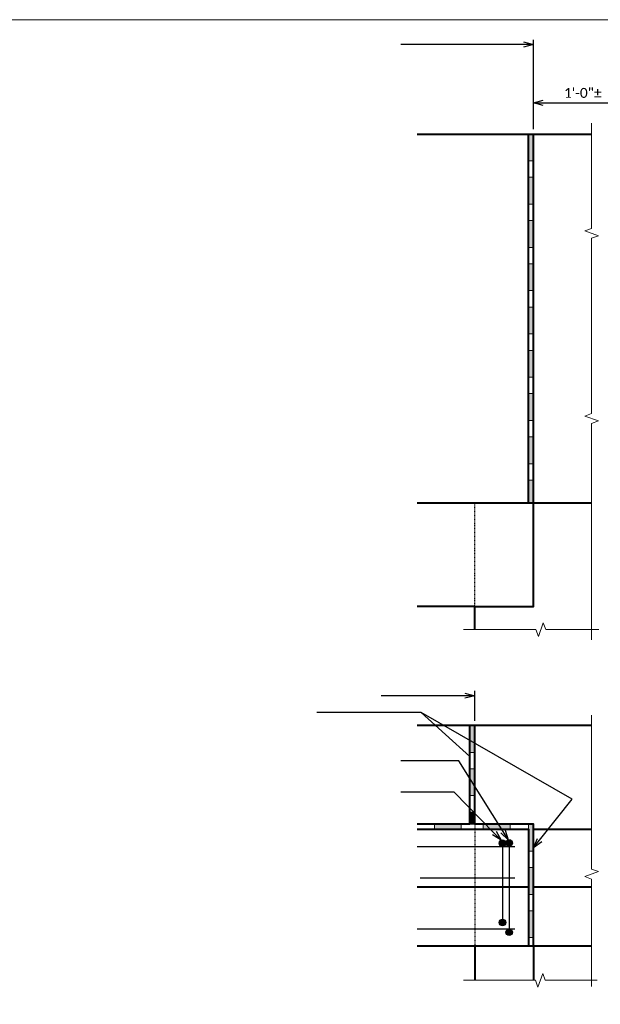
# Model space of a CAD drawing. Extents: x -2227 to -297, y 1392 to 1850.
# Tile 4 of 8: x -823 to -735, y 1495 to 1644. Entities that reach past the tile are written whole.
import ezdxf
from ezdxf import colors
from ezdxf.entities.mleader import LeaderData, LeaderLine
from ezdxf.enums import TextEntityAlignment as Align
from ezdxf.math import Vec2, Vec3

# ---------------------------------------------------------------- set-up
doc = ezdxf.new("R2010")
doc.units = 0
doc.header["$MEASUREMENT"] = 0
doc.linetypes.add('Wisdot2', pattern=[0.125, 0.0625, -0.0625])
for name, color, linetype, lineweight in [('B_ANNO_BREAK', 7, 'Continuous', 18), ('B_ANNO_DIM', 7, 'Continuous', 18), ('B_ANNO_TEXT', 7, 'Continuous', 18), ('B_CONC_ABUT', 30, 'Continuous', 40), ('B_CONC_APPR', 32, 'Continuous', 40), ('B_CONC_PPT', 12, 'Continuous', 40), ('B_CONC_WALL', 1, 'Continuous', 40), ('B_DETAIL', 7, 'Continuous', 18), ('B_DETAIL_HIDDEN', 7, 'Wisdot2', 25), ('B_REBAR', 5, 'Continuous', 25)]:
    doc.layers.add(name, color=color, linetype=linetype, lineweight=lineweight)
doc.layers.add('B_ANNO_NOPLOT', color=47, linetype='Continuous', lineweight=18, plot=False)
doc.styles.add('Annotative', font='calibri.ttf', dxfattribs={"height": 0.0625})
doc.styles.get("Standard").update_dxf_attribs({"font": 'calibri.ttf'})
doc.dimstyles.new('Annotative', dxfattribs={"dimscale": 0, "dimtxt": 0.0625, "dimasz": 0.0625, "dimexe": 0.03125, "dimexo": 0.03125, "dimgap": 0.03125, "dimtad": 1, "dimdec": 8, "dimzin": 3, "dimdsep": 46, "dimlunit": 4, "dimtxsty": 'Standard', "dimblk": 'OPEN30', "dimcen": 0.03125, "dimaunit": 1, "dimadec": 0, "dimazin": 3, "dimtfac": 0.75, "dimtdec": 8, "dimtofl": 0, "dimtmove": 0, "dimatfit": 3, "dimldrblk": 'OPEN30', "dimfxl": 1, "dimtfill": 1, "dimfrac": 1, "dimtolj": 1, "dimtzin": 0, "dimarcsym": 0})

# ---------------------------------------------------------------- blocks, each defined once
blk = doc.blocks.new('*U46')
at = {"layer": 'B_ANNO_NOPLOT', "flags": 128}
blk.add_lwpolyline([(0, 0), (0, 252), (323.93, 252), (323.93, 238.86), (378, 238.86), (378, 40.5), (316.57, 40.5), (316.57, 0)], close=True, dxfattribs=at)
at = {"layer": 'B_ANNO_TEXT', "style": 'Annotative'}
for tag, p in [('BQ7', (316.23, 210.85)), ('BQ8', (323.98, 210.84)), ('BL2', (334.56, 210.84))]:
    blk.add_attdef(tag, text='', height=1.5, dxfattribs=at).set_placement(p, align=Align.CENTER)
blk = doc.blocks.new('rebar2 - plan')
at = {"layer": 'B_REBAR'}
h = blk.add_hatch(color=256, dxfattribs=at)
edge = h.paths.add_edge_path()
edge.add_arc((0, 6.03), 0.5, 0, 360)
h = blk.add_hatch(color=256, dxfattribs=at)
edge = h.paths.add_edge_path()
edge.add_arc((1.02, 6.04), 0.5, 0, 360)
h = blk.add_hatch(color=256, dxfattribs=at)
edge = h.paths.add_edge_path()
edge.add_arc((0, -6.03), 0.5, 0, 360)
h = blk.add_hatch(color=256, dxfattribs=at)
edge = h.paths.add_edge_path()
edge.add_arc((1.02, -7.53), 0.5, 0, 360)
for p, q in [((0, 6.03), (0, -6.03)), ((1.02, 6.04), (1.02, -7.53))]:
    blk.add_line(p, q, dxfattribs=at)
for centre in [(0, 6.03), (1.02, 6.04), (0, -6.03), (1.02, -7.53)]:
    blk.add_circle(centre, 0.5, dxfattribs=at)
blk = doc.blocks.new('_Open30')
at = {"color": 0, "linetype": 'ByBlock', "lineweight": -2}
for p, q in [((-1, 0.268), (0, 0)), ((0, 0), (-1, -0.268)), ((0, 0), (-1, 0))]:
    blk.add_line(p, q, dxfattribs=at)
blk = doc.blocks.new('*D826')
at = {"layer": 'B_ANNO_DIM', "color": 0, "lineweight": -2, "transparency": 16777216}
for p, q in [((159.42, 145.45), (159.42, 150)), ((148.19, 149.25), (145.19, 149.25)), ((157.92, 149.25), (148.19, 149.25))]:
    blk.add_line(p, q, dxfattribs=at)
at = {"layer": 'Defpoints', "color": 0, "transparency": 16777216}
for p in [(148.19, 149.25), (148.19, 149.25), (159.42, 144.7)]:
    blk.add_point(p, dxfattribs=at)
at = {"layer": 'B_ANNO_DIM', "color": 0, "lineweight": -2, "transparency": 16777216, "xscale": 1.5, "yscale": 1.5, "zscale": 1.5}
blk.add_blockref('_Open30', (159.42, 149.25), dxfattribs=at)
blk = doc.blocks.new('_None')
blk = doc.blocks.new('*D824')
at = {"layer": 'B_ANNO_DIM', "color": 0, "lineweight": -2, "transparency": 16777216}
blk.add_line((169.83, 239.35), (181.83, 239.35), dxfattribs=at)
at = {"layer": 'Defpoints', "color": 0, "transparency": 16777216}
for p in [(168.33, 239.35), (183.33, 239.35), (183.33, 239.35)]:
    blk.add_point(p, dxfattribs=at)
at = {"layer": 'B_ANNO_DIM', "color": 0, "lineweight": -2, "transparency": 16777216, "xscale": 1.5, "yscale": 1.5, "zscale": 1.5, "rotation": 180}
blk.add_blockref('_Open30', (168.33, 239.35), dxfattribs=at)
at = {"layer": 'B_ANNO_DIM', "color": 0, "lineweight": -2, "transparency": 16777216, "xscale": 1.5, "yscale": 1.5, "zscale": 1.5}
blk.add_blockref('_Open30', (183.33, 239.35), dxfattribs=at)
at = {"layer": 'B_ANNO_DIM', "color": 0, "transparency": 16777216, "insert": (175.83, 240.87), "char_height": 1.5, "attachment_point": 5, "bg_fill": 3, "box_fill_scale": 1.25, "bg_fill_color": 256, "bg_fill_true_color": 13158600, "bg_fill_transparency": 0}
blk.add_mtext('\\A1;1\'-0"%%P', dxfattribs=at)
blk = doc.blocks.new('*D827')
at = {"layer": 'B_ANNO_DIM', "color": 0, "lineweight": -2, "transparency": 16777216}
for p, q in [((168.33, 235.37), (168.33, 248.96)), ((166.83, 248.21), (148.19, 248.21))]:
    blk.add_line(p, q, dxfattribs=at)
at = {"layer": 'Defpoints', "color": 0, "transparency": 16777216}
for p in [(148.19, 248.21), (148.19, 248.21), (168.33, 234.62)]:
    blk.add_point(p, dxfattribs=at)
at = {"layer": 'B_ANNO_DIM', "color": 0, "lineweight": -2, "transparency": 16777216, "xscale": 1.5, "yscale": 1.5, "zscale": 1.5}
blk.add_blockref('_Open30', (168.33, 248.21), dxfattribs=at)
blk = doc.blocks.new('*U812')
at = {"layer": 'B_DETAIL'}
for points in [[(168.33377064, 234.6199602), (167.58126946, 234.6199602), (167.58126946, 230.54885473), (168.33377064, 230.54885473)], [(168.33377064, 228.04352913), (167.58126946, 228.04352913), (167.58126946, 223.97242365), (168.33377064, 223.97242365)], [(168.33377064, 221.46709805), (167.58126946, 221.46709805), (167.58126946, 217.39599257), (168.33377064, 217.39599257)], [(168.33377064, 214.89066697), (167.58126946, 214.89066697), (167.58126946, 210.81956149), (168.33377064, 210.81956149)], [(168.33377064, 208.31423589), (167.58126946, 208.31423589), (167.58126946, 204.24313041), (168.33377064, 204.24313041)], [(168.33377064, 201.73780481), (167.58126946, 201.73780481), (167.58126946, 197.66669934), (168.33377064, 197.66669934)], [(168.33377064, 195.16137373), (167.58126946, 195.16137373), (167.58126946, 191.09026826), (168.33377064, 191.09026826)], [(168.33377064, 188.58494266), (167.58126946, 188.58494266), (167.58126946, 184.51383718), (168.33377064, 184.51383718)], [(168.33377064, 182.00851158), (167.58126946, 182.00851158), (167.58126946, 178.5784769), (168.33377064, 178.5784769)], [(159.42374876, 144.70020245), (158.67811304, 144.70020245), (158.67811304, 140.62909697), (159.42374876, 140.62909697)], [(159.42374876, 138.12377137), (158.67811304, 138.12377137), (158.67811304, 134.05266589), (159.42374876, 134.05266589)], [(159.42374876, 131.54734029), (158.67811304, 131.54734029), (158.67811304, 129.69949808), (159.42374876, 129.69949808)], [(153.28898152, 129.69431904), (153.28898152, 128.94868332), (157.360087, 128.94868332), (157.360087, 129.69431904)], [(160.70403765, 129.69431904), (160.70403765, 128.94868332), (164.77514313, 128.94868332), (164.77514313, 129.69431904)], [(168.33377064, 129.69949808), (167.58813492, 129.69949808), (167.58813492, 125.62839261), (168.33377064, 125.62839261)], [(168.33377064, 123.12306701), (167.58813492, 123.12306701), (167.58813492, 119.05196153), (168.33377064, 119.05196153)], [(168.33377064, 116.54663593), (167.58813492, 116.54663593), (167.58813492, 112.47553045), (168.33377064, 112.47553045)]]:
    blk.add_hatch(color=256, dxfattribs=at).paths.add_polyline_path(points)
at = {"layer": 'B_ANNO_BREAK', "flags": 128}
for points in [[(177.16845857, 157.72880094), (177.16845857, 190.62576673), (178.19940695, 191.00100125), (176.1375102, 191.75147029), (177.16845857, 192.12670481), (177.16845857, 218.78522441), (178.19940695, 219.16045893), (176.1375102, 219.91092797), (177.16845857, 220.28616249), (177.16845857, 236.26828263)], [(157.68771072, 159.29448447), (168.71017597, 159.29448447), (169.08541049, 158.26353609), (169.83587953, 160.32543284), (170.21111405, 159.29448447), (178.27444677, 159.29448447)], [(177.16845857, 105.04012819), (177.16845857, 121.37256664), (176.1375102, 121.74780116), (178.19940695, 122.49827021), (177.16845857, 122.87350473), (177.16845857, 146.27743468)], [(157.69958925, 105.99452768), (168.62820557, 105.99452768), (169.00344009, 104.9635793), (169.75390913, 107.02547605), (170.12914366, 105.99452768), (178.02252871, 105.99452768)]]:
    blk.add_lwpolyline(points, dxfattribs=at)
at = {"layer": 'B_ANNO_NOPLOT', "flags": 128}
blk.add_lwpolyline([(0, 0), (-0.0000001, 252.00000008), (323.92766256, 252.00000013), (323.92766256, 238.85516121), (377.9999999, 238.85516124), (377.99999998, 40.4996053), (316.57075279, 40.49960529), (316.57075281, 0.00000012)], close=True, dxfattribs=at)
at = {"layer": 'B_CONC_ABUT', "lineweight": 40}
for p, q in [((159.42374876, 111.20020245), (159.42374876, 105.99452768)), ((168.33377064, 111.22956284), (168.33377064, 105.99452768))]:
    blk.add_line(p, q, dxfattribs=at)
at = {"layer": 'B_CONC_ABUT', "lineweight": 40, "flags": 128}
blk.add_lwpolyline([(159.42374876, 159.29448447), (159.42374876, 162.79109969), (168.33377064, 162.79109969), (168.33377064, 178.5784769), (177.16845857, 178.5784769)], dxfattribs=at)
at = {"layer": 'B_CONC_APPR'}
for p, q in [((150.68314817, 178.5784769), (168.33377064, 178.5784769)), ((159.42374876, 162.79109969), (150.68314817, 162.79109969))]:
    blk.add_line(p, q, dxfattribs=at)
at = {"layer": 'B_CONC_PPT'}
for p, q in [((168.33377064, 111.22956284), (168.33377064, 128.9466423)), ((168.33377064, 128.9466423), (177.16845857, 128.94479709)), ((150.68314817, 120.20020245), (167.58813492, 120.20020245)), ((168.33377064, 120.20020245), (177.16845857, 120.20020245)), ((150.68314817, 111.22956284), (177.16845857, 111.22956284))]:
    blk.add_line(p, q, dxfattribs=at)
at = {"layer": 'B_CONC_PPT', "flags": 128}
for points in [[(150.68314817, 234.6199602), (177.16845857, 234.6199602)], [(167.58126946, 178.5784769), (167.58126946, 234.6199602)], [(150.68314817, 128.94976098), (167.58813492, 128.94676369), (167.58813492, 111.22956284)]]:
    blk.add_lwpolyline(points, dxfattribs=at)
at = {"layer": 'B_CONC_WALL'}
for p, q in [((158.67811304, 129.69949808), (158.67811304, 144.70020245)), ((159.42374876, 129.69949808), (159.42374876, 144.70020245))]:
    blk.add_line(p, q, dxfattribs=at)
at = {"layer": 'B_CONC_WALL', "flags": 128}
for points in [[(168.33377064, 178.5784769), (168.33377064, 234.6199602)], [(177.16845857, 144.70020245), (150.68314817, 144.70020245)], [(158.67811304, 129.69949808), (150.68314817, 129.69949808)], [(168.33377064, 128.94699691), (168.33377064, 129.69949808), (159.42374876, 129.69949808)]]:
    blk.add_lwpolyline(points, dxfattribs=at)
at = {"layer": 'B_DETAIL', "flags": 128}
for points in [[(168.33377064, 234.6199602), (167.58126946, 234.6199602), (167.58126946, 230.54885473), (168.33377064, 230.54885473), (168.33377064, 234.6199602)], [(168.33377064, 228.04352913), (167.58126946, 228.04352913), (167.58126946, 223.97242365), (168.33377064, 223.97242365), (168.33377064, 228.04352913)], [(168.33377064, 221.46709805), (167.58126946, 221.46709805), (167.58126946, 217.39599257), (168.33377064, 217.39599257), (168.33377064, 221.46709805)], [(168.33377064, 214.89066697), (167.58126946, 214.89066697), (167.58126946, 210.81956149), (168.33377064, 210.81956149), (168.33377064, 214.89066697)], [(168.33377064, 208.31423589), (167.58126946, 208.31423589), (167.58126946, 204.24313041), (168.33377064, 204.24313041), (168.33377064, 208.31423589)], [(168.33377064, 201.73780481), (167.58126946, 201.73780481), (167.58126946, 197.66669934), (168.33377064, 197.66669934), (168.33377064, 201.73780481)], [(168.33377064, 195.16137373), (167.58126946, 195.16137373), (167.58126946, 191.09026826), (168.33377064, 191.09026826), (168.33377064, 195.16137373)], [(168.33377064, 188.58494266), (167.58126946, 188.58494266), (167.58126946, 184.51383718), (168.33377064, 184.51383718), (168.33377064, 188.58494266)], [(168.33377064, 182.00851158), (167.58126946, 182.00851158), (167.58126946, 178.5784769), (168.33377064, 178.5784769), (168.33377064, 182.00851158)], [(159.42374876, 144.70020245), (158.67811304, 144.70020245), (158.67811304, 140.62909697), (159.42374876, 140.62909697), (159.42374876, 144.70020245)], [(159.42374876, 138.12377137), (158.67811304, 138.12377137), (158.67811304, 134.05266589), (159.42374876, 134.05266589), (159.42374876, 138.12377137)], [(159.42374876, 131.54734029), (158.67811304, 131.54734029), (158.67811304, 129.69949808), (159.42374876, 129.69949808), (159.42374876, 131.54734029)], [(153.28898152, 129.69431904), (153.28898152, 128.94868332), (157.360087, 128.94868332), (157.360087, 129.69431904), (153.28898152, 129.69431904)], [(160.70403765, 129.69431904), (160.70403765, 128.94868332), (164.77514313, 128.94868332), (164.77514313, 129.69431904), (160.70403765, 129.69431904)], [(168.33377064, 129.69949808), (167.58813492, 129.69949808), (167.58813492, 125.62839261), (168.33377064, 125.62839261), (168.33377064, 129.69949808)], [(168.33377064, 123.12306701), (167.58813492, 123.12306701), (167.58813492, 119.05196153), (168.33377064, 119.05196153), (168.33377064, 123.12306701)], [(168.33377064, 116.54663593), (167.58813492, 116.54663593), (167.58813492, 112.47553045), (168.33377064, 112.47553045), (168.33377064, 116.54663593)]]:
    blk.add_lwpolyline(points, dxfattribs=at)
at = {"layer": 'B_DETAIL_HIDDEN'}
for p, q in [((159.42374876, 162.79109969), (159.42374876, 178.5784769)), ((159.42374876, 129.69949808), (159.42374876, 111.20020245))]:
    blk.add_line(p, q, dxfattribs=at)
at = {"layer": 'B_REBAR'}
for p, q in [((150.68314817, 126.33850521), (165.51663962, 126.33850521)), ((151.11167108, 121.54423105), (165.51663962, 121.54423105)), ((150.68314817, 113.82110593), (165.51663962, 113.82110593))]:
    blk.add_line(p, q, dxfattribs=at)
at = {"color": 7, "linetype": 'Continuous', "lineweight": 18}
blk.add_blockref('rebar2 - plan', (163.6313881, 120.81209953), dxfattribs=at)
at = {"layer": 'B_ANNO_DIM'}
dim = blk.add_linear_dim(base=(148.19325334, 149.25290239), p1=(159.42374876, 144.70020245), p2=(148.19325334, 149.25290239), angle=180, text=' ', dimstyle='Annotative', override={"dimblk1": 'Open30', "dimblk2": 'None', "dimsah": 1}, dxfattribs=at)
dim.commit()
dim.dimension.update_dxf_attribs({"geometry": '*D826', "text_midpoint": (145.94325334, 149.25290239), "dimtype": 160})
ml = blk.add_multileader_mtext('Standard', dxfattribs=at)
ml.set_content('', color=256)
ml.set_leader_properties()
ml.set_arrow_properties(name='OPEN30')
ml.build(insert=Vec2(0, 0))
ml.multileader.update_dxf_attribs({"text_right_attachment_type": 3, "dogleg_length": 0.0625, "arrow_head_size": 1.5, "scale": 24})
ctx = ml.context
ctx.base_point, ctx.scale, ctx.char_height, ctx.arrow_head_size, ctx.landing_gap_size, ctx.plane_origin = Vec3(133.9349698, 146.71344065), 24, 1.5, 1.5, 0.75, Vec3(168.33377064, 126.13060084)
ctx.right_attachment = 3
notes = []
notes.append((ctx, [(0, (1, 1, 0), (138.26939328, 146.71344065), (-1, 0), 2.83442348, [(1, [(168.33377064, 126.13060084), (174.24312315, 133.50874858), (151.25550734, 146.71344065), (158.67811304, 139.98827467), (151.25550734, 146.71344065)], 0, [])])]))
ctx.mtext.insert, ctx.mtext.flow_direction = Vec3(134.6849698, 147.46344065), 5
ml = blk.add_multileader_mtext('Standard', dxfattribs=at)
ml.set_content(' ', color=256)
ml.set_leader_properties()
ml.set_arrow_properties(name='OPEN30')
ml.build(insert=Vec2(0, 0))
ml.multileader.update_dxf_attribs({"text_right_attachment_type": 3, "dogleg_length": 0.0625, "arrow_head_size": 1.5, "scale": 24})
ctx = ml.context
ctx.base_point, ctx.scale, ctx.char_height, ctx.arrow_head_size, ctx.landing_gap_size, ctx.plane_origin = Vec3(146.15902257, 139.31943269), 24, 1.5, 1.5, 0.75, Vec3(180.71306395, 132.03656579)
ctx.right_attachment = 3
notes.append((ctx, [(0, (1, 1, 0), (154.69951438, 139.31943269), (-1, 0), 6.50626104, [(0, [(164.50920743, 127.33442108), (156.97458598, 139.31943269), (156.28673552, 139.31943269)], 0, [])])]))
ctx.mtext.insert, ctx.mtext.flow_direction = Vec3(146.90902257, 140.06943269), 5
ml = blk.add_multileader_mtext('Standard', dxfattribs=at)
ml.set_content(' ', color=256)
ml.set_leader_properties()
ml.set_arrow_properties(name='OPEN30')
ml.build(insert=Vec2(0, 0))
ml.multileader.update_dxf_attribs({"text_right_attachment_type": 3, "dogleg_length": 0.0625, "arrow_head_size": 1.5, "scale": 24})
ctx = ml.context
ctx.base_point, ctx.scale, ctx.char_height, ctx.arrow_head_size, ctx.landing_gap_size, ctx.plane_origin = Vec3(146.15902257, 134.60627838), 24, 1.5, 1.5, 0.75, Vec3(180.71306395, 127.32341148)
ctx.right_attachment = 3
notes.append((ctx, [(0, (1, 1, 0), (154.69951438, 134.60627838), (-1, 0), 6.50626104, [(0, [(163.43880502, 127.299739), (156.28673552, 134.60627838), (156.28673552, 134.60627838)], 0, [])])]))
ctx.mtext.insert, ctx.mtext.flow_direction = Vec3(146.90902257, 135.35627838), 5
for ctx, leaders in notes:
    for number, flags, end, landing, length, lines in leaders:
        leader = LeaderData()
        leader.index, (leader.has_last_leader_line, leader.has_dogleg_vector, leader.attachment_direction) = number, flags
        leader.last_leader_point, leader.dogleg_vector, leader.dogleg_length = Vec3(end), Vec3(landing), length
        for number, points, colour, breaks in lines:
            line = LeaderLine()
            line.index, line.vertices, line.color, line.breaks = number, Vec3.list(points), colors.encode_raw_color(colour), breaks
            leader.lines.append(line)
        ctx.leaders.append(leader)
dim = blk.add_linear_dim(base=(183.3305502, 239.35481854), p1=(168.33377064, 239.35481854), p2=(183.3305502, 239.35481854), text='1\'-0"%%P', dimstyle='Annotative', dxfattribs=at)
dim.commit()
dim.dimension.update_dxf_attribs({"geometry": '*D824', "text_midpoint": (175.83216042, 240.87328007)})
dim = blk.add_linear_dim(base=(148.19325334, 248.21282454), p1=(168.33377064, 234.6199602), p2=(148.19325334, 248.21282454), angle=180, text=' ', dimstyle='Annotative', override={"dimblk1": 'Open30', "dimblk2": 'None', "dimsah": 1}, dxfattribs=at)
dim.commit()
dim.dimension.update_dxf_attribs({"geometry": '*D827', "text_midpoint": (161.52082656, 248.21282454), "dimtype": 160})

msp = doc.modelspace()

# ---------------------------------------------------------------- block references
msp.add_blockref('*U46', (-913.33, 1392.48))

# ---------------------------------------------------------------- next in the draw order: block references
msp.add_blockref('*U812', (-913.33, 1392.48))

doc.saveas('drawing.dxf')
